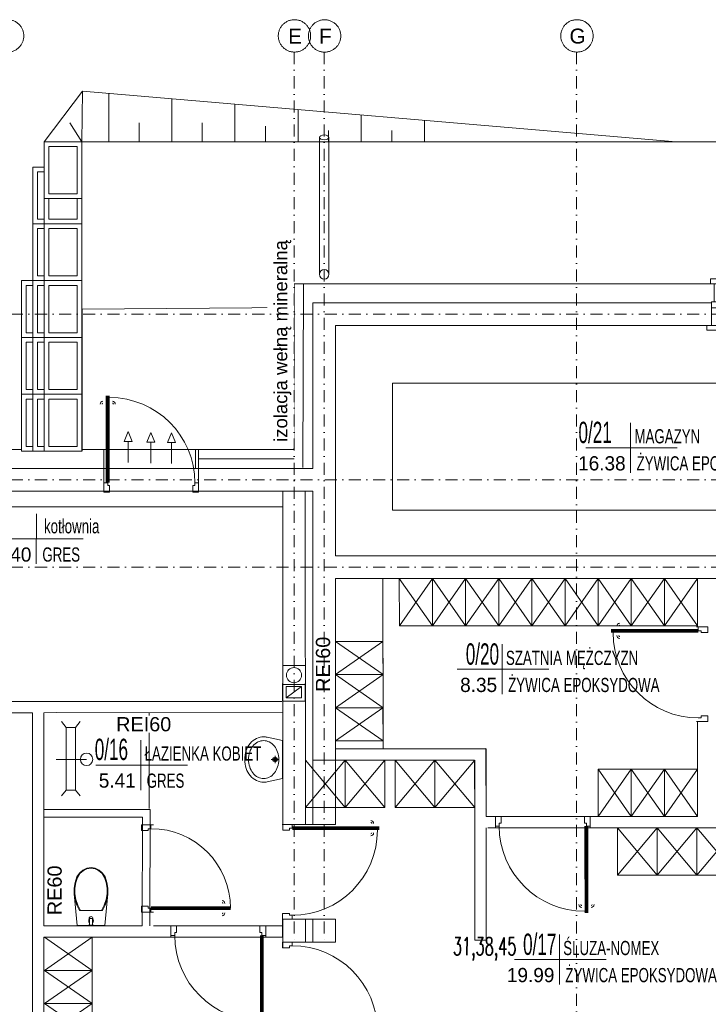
# Model space of a CAD drawing. Header units: centimetres. Extents: x -122 to 72759, y 3298 to 43172.
# Tile 111 of 243: x 36561 to 37288, y 11838 to 12877. Entities that reach past the tile are written whole.
import ezdxf
from ezdxf.enums import TextEntityAlignment as Align
from ezdxf.lldxf.tags import DXFTag

# ---------------------------------------------------------------- set-up
doc = ezdxf.new("R2010")
doc.units = ezdxf.units.CM
doc.header["$MEASUREMENT"] = 0
doc.linetypes.add('DASH2', pattern=[19.05, 12.7, -6.35])
doc.linetypes.add('DASHDOT', pattern=[25.4, 12.7, -6.35, 0, -6.35])
doc.layers.get('0').update_dxf_attribs({"lineweight": 5})
for name, color, linetype, lineweight in [('! ściany konstr', 251, 'Continuous', 9), ('0-LINIA CIENKA', 7, 'Continuous', 5), ('0-LINIA ŚREDNIA', 7, 'Continuous', 5), ('0-OSIE', 7, 'DASHDOT', 5), ('1-sciany projektowane', 7, 'Continuous', 5), ('_ nowe meble', 7, 'Continuous', 5), ('_ ściany konstrukcyjne', 7, 'Continuous', 5), ('A_drzwi', 252, 'Continuous', 5), ('A_izol-termiczna', 7, 'ZIGZAG', 5), ('A_okna', 7, 'Continuous', 5), ('A_okna opis', 7, 'Continuous', 5), ('A_okna otwarcie', 7, 'DASH', 5), ('A_okna symbol', 7, 'Continuous', 5), ('A_parapety', 7, 'Continuous', 5), ('A_przerywane', 7, 'DASH', 5), ('A_sciany', 7, 'Continuous', 5), ('A_sciany dzialowe', 7, 'Continuous', 5), ('cienka sciany', 7, 'Continuous', 5), ('meble', 7, 'Continuous', 5), ('METKI MIESZKAŃ', 7, 'Continuous', 5), ('widok', 7, 'Continuous', 5), ('wymiarowanie', 7, 'Continuous', 5), ('ZZZ_Xref', 7, 'Continuous', 5)]:
    doc.layers.add(name, color=color, linetype=linetype, lineweight=lineweight)
doc.layers.add('0-POWIERZCHNIA POMIESZCZEN', color=7, linetype='DASH2', lineweight=5, plot=False)
doc.styles.add('Arial', font='arial.ttf', dxfattribs={"height": 450})
doc.styles.add('ROMANS', font='romans.shx', dxfattribs={"width": 0.8, "height": 15})
doc.styles.get("Standard").update_dxf_attribs({"font": 'ARIAL.TTF'})
doc.styles.add('tabelka', font='swz721lc.ttf')
tags = doc.linetypes.add('DASH', pattern=[15, 10, -5]).pattern_tags.tags
tags[6:7] = [DXFTag(74, 4), DXFTag(75, 0), DXFTag(340, '0'), DXFTag(46, 0.0), DXFTag(50, 0.0), DXFTag(44, 0.0), DXFTag(45, 0.0)]
tags[4:5] = [DXFTag(74, 4), DXFTag(75, 0), DXFTag(340, '0'), DXFTag(46, 0.0), DXFTag(50, 0.0), DXFTag(44, 0.0), DXFTag(45, 0.0)]
doc.linetypes.add('ZIGZAG', pattern='A,0.0001,-0.2,[131,ltypeshp.shx,S=0.2,R=0,X=-0.2,Y=0],-0.4,[131,ltypeshp.shx,S=0.2,R=180,X=0.2,Y=0],-0.2', length=0.8001)

# ---------------------------------------------------------------- blocks, each defined once
blk = doc.blocks.new('*U1225')
at = {"layer": 'A_okna symbol'}
blk.add_circle((0, 82.3), 13.8, dxfattribs=at)
at = {"layer": 'A_okna opis', "style": 'ROMANS', "width": 0.7}
for tag, p in [('S', (-18.2, 46.9)), ('H', (3.8, 46.9))]:
    blk.add_attdef(tag, text='', height=10, rotation=90, dxfattribs=at).set_placement(p, align=Align.TOP_CENTER)
at = {"layer": 'A_okna symbol', "style": 'Arial'}
blk.add_attdef('SYMBOL', text='', height=10, dxfattribs=at).set_placement((0, 82.3), align=Align.MIDDLE_CENTER)
at = {"layer": 'A_okna symbol'}
blk.add_attdef('HP=', (-11.6, -44.9), '', height=10, rotation=360, dxfattribs=at)
at = {"color": 7, "lineweight": 40, "true_color": 0xffffff}
blk.add_wipeout([(72, 19), (-72, 19), (-72, 0), (-75, 0), (-75, -25), (75, -25), (75, 0), (72, 0)], dxfattribs=at)
at = {"color": 8, "linetype": 'Continuous', "lineweight": 5}
blk.add_line((0, 66.4), (0, -46.3), dxfattribs=at)
for p, q in [((-75, 0), (-65.2, 0)), ((-75, -6.5), (-75, 0)), ((-65.2, 0), (-65.2, -3.5)), ((-67.6, -6.5), (-75, -6.5)), ((-69, -8.3), (-69, -6.5)), ((-69, -8.3), (-61.4, -8.3)), ((-65.2, -3.5), (-67.6, -3.5)), ((-67.6, -3.5), (-67.6, -6.5)), ((-65.2, -1.9), (-61.5, -1.9)), ((-60.4, -3.9), (-62.7, -3.9)), ((-62.7, -8.3), (-62.7, -3.9)), ((-60.4, -6.3), (-62.7, -6.3)), ((-62.7, -8.3), (-62.7, -6.3)), ((-61, -3.9), (-61.5, -1.9)), ((-61, -6.3), (-61.4, -8.3)), ((-60.4, -3.9), (-60.4, -6.3)), ((60.4, -3.9), (-60.4, -3.9)), ((-60.4, -6.3), (60.4, -6.3)), ((60.4, -3.9), (62.7, -3.9)), ((60.4, -3.9), (60.4, -6.3)), ((60.4, -6.3), (62.7, -6.3)), ((61, -3.9), (61.5, -1.9)), ((61, -6.3), (61.4, -8.3)), ((69, -8.3), (61.4, -8.3)), ((65.2, -1.9), (61.5, -1.9)), ((62.7, -8.3), (62.7, -3.9)), ((62.7, -8.3), (62.7, -6.3)), ((75, 0), (65.2, 0)), ((65.2, 0), (65.2, -3.5)), ((65.2, -3.5), (67.6, -3.5)), ((67.6, -3.5), (67.6, -6.5)), ((67.6, -6.5), (75, -6.5)), ((69, -8.3), (69, -6.5)), ((75, -6.5), (75, 0))]:
    blk.add_line(p, q)
at = {"lineweight": 5}
for p, q in [((65.2, 0), (-65.2, 0)), ((-61.5, -1.9), (61.5, -1.9)), ((-61.4, -8.3), (61.4, -8.3))]:
    blk.add_line(p, q, dxfattribs=at)
for points in [[(-72, 0), (-72, 19)], [(72, 0), (72, 19)]]:
    blk.add_lwpolyline(points)
at = {"layer": 'A_izol-termiczna', "linetype": 'Continuous'}
for p, q in [((-71, 0), (-75, 0)), ((71, 0), (75, 0))]:
    blk.add_line(p, q, dxfattribs=at)
at = {"layer": 'A_okna otwarcie', "ltscale": 0.5}
blk.add_line((69, -8.3), (-64.9, -37.9), dxfattribs=at)
blk.add_arc((-20.2, -13.2), 48.8, 180.0708, 203.7505, dxfattribs=at)
at = {"layer": 'A_parapety'}
for points in [[(-76, 19), (-76, 24), (76, 24), (76, 19)], [(-80, -25), (-80, -30), (80, -30), (80, -25)]]:
    blk.add_lwpolyline(points, dxfattribs=at)
at = {"layer": 'A_przerywane'}
for p, q in [((72, 19), (-72, 19)), ((75, -25), (-75, -25))]:
    blk.add_line(p, q, dxfattribs=at)
at = {"layer": 'A_sciany'}
for p, q in [((-75, -25), (-75, 0)), ((75, -25), (75, 0))]:
    blk.add_line(p, q, dxfattribs=at)
blk = doc.blocks.new('G$CA1DC9C89')
at = {"layer": '! ściany konstr', "lineweight": 5}
for points in [[(2029.6, 1816.6), (2025.4, 1816.6), (2029.6, 1827), (2033.8, 1816.6), (2029.6, 1816.6), (2029.6, 1794.5)], [(2053.6, 1815.7), (2049.4, 1815.7), (2053.6, 1826.1), (2057.8, 1815.7), (2053.6, 1815.7), (2053.6, 1793.6)], [(2075.3, 1815.4), (2071.1, 1815.4), (2075.3, 1825.8), (2079.4, 1815.4), (2075.3, 1815.4), (2075.3, 1793.3)]]:
    blk.add_lwpolyline(points, dxfattribs=at)
for p, q in [((1770, 1747.5), (2192.8, 1747.5)), ((2192.8, 1559.8), (2216.7, 1559.8))]:
    blk.add_line(p, q)
at = {"lineweight": 5}
for p, q in [((1964.1, 1514.6), (1959.1, 1520.8)), ((1973.8, 1514.6), (1978.8, 1520.8)), ((1964.1, 1448.4), (1959.1, 1442.3)), ((1973.8, 1448.4), (1978.8, 1442.3))]:
    blk.add_line(p, q, dxfattribs=at)
blk.add_lwpolyline([(1964.1, 1448.4), (1964.1, 1514.6), (1973.8, 1514.6), (1973.8, 1448.4)], close=True, dxfattribs=at)
blk.add_circle((2204.7, 1569.8), 8)
at = {"layer": '0-LINIA CIENKA', "lineweight": 5}
for points in [[(2922.1, 1743.9), (2308.6, 1743.9), (2308.6, 1878), (2922.9, 1878.1)], [(2298.7, 1492.1), (2298.6, 1671.9)], [(2350.9, 1621.8), (2316, 1621.8), (2315.9, 1671.8), (2350.9, 1621.8), (2350.9, 1671.8), (2316, 1621.8)], [(2385.9, 1621.8), (2350.9, 1621.8), (2350.9, 1671.8), (2385.9, 1621.8), (2385.9, 1671.8), (2350.9, 1621.8)], [(2420.9, 1621.8), (2385.9, 1621.8), (2385.9, 1671.8), (2420.9, 1621.8), (2420.9, 1671.8), (2385.9, 1621.8)], [(2455.9, 1621.8), (2420.9, 1621.8), (2420.9, 1671.8), (2455.9, 1621.8), (2455.9, 1671.8), (2420.9, 1621.8)], [(2490.9, 1621.8), (2455.9, 1621.8), (2455.9, 1671.8), (2490.9, 1621.8), (2490.9, 1671.8), (2455.9, 1621.8)], [(2525.9, 1621.9), (2490.9, 1621.9), (2490.9, 1671.9), (2525.9, 1621.9), (2525.9, 1671.9), (2490.9, 1621.9)], [(2560.9, 1621.9), (2525.9, 1621.9), (2525.9, 1671.9), (2560.9, 1621.9), (2560.8, 1671.9), (2525.9, 1621.9)], [(2595.8, 1621.9), (2560.9, 1621.9), (2560.8, 1671.9), (2595.8, 1621.9), (2595.8, 1671.9), (2560.9, 1621.9)], [(2630.8, 1621.9), (2595.8, 1621.9), (2595.8, 1671.9), (2630.8, 1621.9), (2630.8, 1671.9), (2595.8, 1621.9)], [(2051.7, 1428.9), (2051.7, 1530), (1953.4, 1530.3)], [(2298.6, 1535.4), (2298.7, 1500.5), (2248.7, 1500.4), (2298.6, 1535.4), (2248.6, 1535.4), (2298.7, 1500.5)], [(1985.7, 1480.9), (1953.4, 1480.9)], [(2258.7, 1430.1), (2216.7, 1430.1), (2216.7, 1480.1), (2258.7, 1430.1), (2258.7, 1480.1), (2216.7, 1430.1)], [(2300.7, 1430.1), (2258.7, 1430.1), (2258.7, 1480.1), (2300.7, 1430.1), (2300.7, 1480.1), (2258.7, 1430.1)], [(2353.5, 1430.1), (2311.5, 1430.1), (2311.5, 1480.1), (2353.5, 1430.1), (2353.5, 1480.1), (2311.5, 1430.1)], [(2395.5, 1430.1), (2353.5, 1430.1), (2353.5, 1480.1), (2395.5, 1430.1), (2395.5, 1480.1), (2353.5, 1430.1)], [(2525.9, 1470.5), (2560.9, 1470.5), (2560.9, 1420.5), (2525.9, 1470.5), (2525.9, 1420.5), (2560.9, 1470.5)], [(2560.9, 1470.5), (2595.8, 1470.5), (2595.9, 1420.5), (2560.9, 1470.5), (2560.9, 1420.5), (2595.8, 1470.5)], [(2595.8, 1470.5), (2630.8, 1470.5), (2630.9, 1420.5), (2595.8, 1470.5), (2595.9, 1420.5), (2630.8, 1470.5)], [(2588.2, 1358.5), (2546.2, 1358.5), (2546.2, 1408.5), (2588.2, 1358.5), (2588.2, 1408.5), (2546.2, 1358.5)], [(2630.2, 1358.5), (2588.2, 1358.5), (2588.2, 1408.5), (2630.2, 1358.5), (2630.2, 1408.5), (2588.2, 1358.5)], [(2630.2, 1358.5), (2588.2, 1358.5), (2588.2, 1408.5), (2630.2, 1358.5), (2630.2, 1408.5), (2588.2, 1358.5)], [(2672.2, 1358.5), (2630.2, 1358.5), (2630.2, 1408.5), (2672.2, 1358.5), (2672.2, 1408.5), (2630.2, 1358.5)], [(1991.4, 1258), (1991.4, 1293), (1941.4, 1293), (1991.4, 1258), (1941.4, 1258), (1991.4, 1293)], [(1991.4, 1223), (1991.4, 1258), (1941.4, 1258), (1991.4, 1223), (1941.4, 1223), (1991.4, 1258)], [(1991.4, 1188.1), (1991.4, 1223), (1941.4, 1223), (1991.4, 1188.1), (1941.4, 1188.1), (1991.4, 1223)]]:
    blk.add_lwpolyline(points, dxfattribs=at)
blk.add_circle((1985.7, 1480.9), 6.54, dxfattribs=at)
at = {"layer": '0-LINIA ŚREDNIA', "lineweight": 5}
for points in [[(4125.1, 1983.1), (2204.6, 1983.1), (2204.6, 1808), (12.1, 1808.1), (12.1, 1744.1), (37.1, 1744.1), (37.1, 828.7), (12.1, 828.7), (12.1, 764.6), (305.9, 764.7), (305.9, 644.3)], [(4105.1, 1963.1), (2224.6, 1963.1), (2224.6, 1788), (57.1, 1788.1), (32.1, 1788.1), (32.1, 1764.1), (57.1, 1764.1), (57.1, 808.7), (32.1, 808.7), (32.1, 784.6), (162.2, 784.7)]]:
    blk.add_lwpolyline(points, dxfattribs=at)
blk.add_circle((2236.6, 1993.1), 5, dxfattribs=at)
at = {"layer": '0-OSIE', "lineweight": 5}
for points in [[(2503.1, 2227.7), (2503.1, -10.4)], [(-236.3, 1776.1), (4272.1, 1776.1)], [(-236.3, 1683.9), (4272.1, 1683.9)]]:
    blk.add_lwpolyline(points, dxfattribs=at)
at = {"layer": '0-OSIE', "lineweight": 5, "ltscale": 40}
for centre in [(1902.3, 2244.9), (2205.2, 2244.9), (2237, 2244.8), (2503.5, 2244.9)]:
    blk.add_circle(centre, 17.1, dxfattribs=at)
at = {"layer": '0-POWIERZCHNIA POMIESZCZEN', "lineweight": 5, "ltscale": 0.5}
blk.add_lwpolyline([(2004, 1808), (2204.6, 1808), (2204.6, 1983.1), (3060.1, 1983.1)], dxfattribs=at)
at = {"layer": '1-sciany projektowane', "lineweight": 5}
for points in [[(2043.7, 1411.7), (2056.4, 1411.7)], [(2043.7, 1319.7), (2056.4, 1319.7)]]:
    blk.add_lwpolyline(points, dxfattribs=at)
at = {"layer": '_ nowe meble', "lineweight": 5}
for p, q in [((2192.7, 1500.7), (2176.3, 1504.3)), ((2192.7, 1460.7), (2192.7, 1500.7)), ((2180.7, 1480.7), (2187.9, 1480.7)), ((2184.7, 1484.7), (2184.7, 1476.7)), ((2176.3, 1457.1), (2192.7, 1460.7)), ((1972.6, 1338.9), (1975.9, 1305.3)), ((2008.1, 1338.9), (2004.8, 1305.3)), ((1978.2, 1321.4), (2002.5, 1321.4)), ((1992.4, 1312.8), (1988.3, 1312.8)), ((1988.9, 1305.8), (1988.9, 1312.8)), ((1991.8, 1305.8), (1991.8, 1312.8)), ((2004.8, 1305.3), (1975.9, 1305.3)), ((1992.9, 1305.8), (1987.8, 1305.8)), ((1987.8, 1305.8), (1987.8, 1305.3)), ((1992.9, 1305.3), (1992.9, 1305.8))]:
    blk.add_line(p, q, dxfattribs=at)
at = {"layer": '_ nowe meble', "lineweight": 5, "ltscale": 0.5}
for points in [[(1940.8, 2133.1), (1981.4, 2186.4)], [(1940.9, 2133.1), (1981.4, 2186.4), (2608.1, 2133.1)], [(1980.8, 2133.1), (1981.4, 2186.4)], [(2009, 2133.1), (2009, 2184)], [(2075.7, 2133.1), (2075.7, 2178.4)], [(2142.4, 2133.1), (2142.4, 2172.7)], [(2209.1, 2133.1), (2209.1, 2167)], [(1980.8, 2133), (1967.9, 2153.2)], [(2041.2, 2133.1), (2041.2, 2153.2)], [(2107.9, 2133.1), (2107.9, 2153.2)], [(2275.8, 2133.1), (2275.8, 2161.4)], [(2342.5, 2133.1), (2342.5, 2155.7)], [(2174.6, 2133.1), (2174.6, 2149.6)], [(2241.3, 2133.1), (2241.3, 2145.1)], [(2308, 2133.1), (2308, 2145.1)], [(1980.9, 1806.4), (1980.9, 1956.4), (2204.8, 1958)]]:
    blk.add_lwpolyline(points, dxfattribs=at)
at = {"layer": '_ nowe meble', "lineweight": 5}
for points in [[(1990.4, 1366.7), (1985.8, 1366), (1981.6, 1364), (1978.1, 1360.8), (1975.5, 1356.7)], [(1990.4, 1366.7), (1985.8, 1366), (1981.6, 1364), (1978.1, 1360.8), (1975.5, 1356.7)], [(1990.4, 1365.9), (1986, 1365.2), (1982, 1363.3), (1978.7, 1360.3), (1976.2, 1356.3)], [(2005.2, 1356.7), (2002.6, 1360.8), (1999.1, 1364), (1994.9, 1366), (1990.4, 1366.7)], [(2004.5, 1356.3), (2002, 1360.3), (1998.7, 1363.3), (1994.7, 1365.2), (1990.4, 1365.9)], [(1975.5, 1356.7), (1973.5, 1351), (1972.5, 1345), (1972.6, 1338.9)], [(1976.2, 1356.3), (1974.3, 1350.8), (1973.3, 1345), (1973.4, 1339)], [(2007.3, 1339), (2007.4, 1345), (2006.4, 1350.8), (2004.5, 1356.3)], [(2008.1, 1338.9), (2008.2, 1345), (2007.2, 1351), (2005.2, 1356.7)], [(1972.6, 1338.9), (1973.6, 1332.8), (1975.5, 1326.9), (1978.2, 1321.4)], [(1973.4, 1339), (1974.5, 1332.8), (1976.4, 1326.9), (1979.2, 1321.4)], [(2001.5, 1321.4), (2004.3, 1326.9), (2006.3, 1332.8), (2007.3, 1339)], [(2002.5, 1321.4), (2005.2, 1326.9), (2007.1, 1332.8), (2008.1, 1338.9)]]:
    blk.add_lwpolyline(points, dxfattribs=at)
for centre, radius, start, end in [((2177.1, 1482.2), 24.2, 140.1948, 160.9568), ((2174.4, 1484.4), 20.7, 116.4303, 140.1948), ((2174.4, 1484.4), 16.8, 117.374, 141.3405), ((2172.7, 1487.9), 16.8, 90.0004, 116.4303), ((2172.7, 1487.8), 12.9, 90.0004, 117.374), ((2172.7, 1487.9), 16.8, 77.5896, 90.0004), ((2172.7, 1487.8), 12.9, 62.6267, 90.0004), ((2170.9, 1484.4), 16.8, 38.6602, 62.6267), ((2181.4, 1480.7), 28.7, 160.9568, 180.0004), ((2181.6, 1480.7), 24.9, 161.6667, 180.0004), ((2177.2, 1482.2), 20.3, 141.3405, 161.6667), ((2168.1, 1482.2), 20.3, 18.334, 38.6602), ((2163.7, 1480.7), 24.9, 0.0004, 18.334), ((2181.4, 1480.7), 28.7, 180.0004, 199.0439), ((2181.6, 1480.7), 24.9, 180.0004, 198.334), ((2184.7, 1480.7), 2.39, 0.0004, 180.0004), ((2184.7, 1480.7), 2.39, 180.0004, 0.0004), ((2184.7, 1480.7), 1.44, 0.0004, 180.0004), ((2184.7, 1480.7), 1.44, 180.0004, 0.0004), ((2163.7, 1480.7), 24.9, 341.6667, 0.0004), ((2177.1, 1479.2), 24.2, 199.0439, 219.8059), ((2177.2, 1479.3), 20.3, 198.334, 218.6602), ((2174.4, 1477), 16.8, 218.6602, 242.6267), ((2170.9, 1477), 16.8, 297.374, 321.3405), ((2168.1, 1479.3), 20.3, 321.3405, 341.6667), ((2174.4, 1477), 20.7, 219.8059, 243.5704), ((2172.7, 1473.5), 16.8, 243.5704, 270.0004), ((2172.7, 1473.6), 12.9, 242.6267, 270.0004), ((2172.7, 1473.6), 12.9, 270.0004, 297.374), ((2172.7, 1473.5), 16.8, 270.0004, 282.4111), ((1990.4, 1310.4), 2.52, 126.86, 233.14), ((1990.4, 1312.8), 2.02, 360, 180), ((1990.4, 1310.4), 2.52, 306.86, 53.14)]:
    blk.add_arc(centre, radius, start, end, dxfattribs=at)
at = {"layer": '_ nowe meble', "lineweight": 5, "ltscale": 0.5}
blk.add_ellipse((2236.6, 2137.7), major_axis=(5, 0), ratio=0.508603, dxfattribs=at)
at = {"layer": '_ ściany konstrukcyjne', "lineweight": 5}
for points in [[(4105.1, 1963.1), (2224.6, 1963.1), (2224.6, 1788), (32.1, 1788.1), (32.1, 1764.1), (57.1, 1764.1), (57.1, 808.7), (32.1, 808.7), (32.1, 784.6), (162.2, 784.7)], [(2922.2, 1939.1), (2248.6, 1939.1), (2248.6, 1754), (2248.4, 1754)], [(2004, 1763), (2004, 1808)], [(2104, 1763), (2104, 1808)], [(2224.6, 1764), (81.1, 1764.1), (81.1, 808.6), (349.9, 808.7), (349.9, 644.3)], [(2192.8, 1764), (2192.8, 1412.2)], [(2216.6, 1764), (2216.7, 1412.2)], [(2224.6, 1764), (2224.7, 1480.1)], [(2248.6, 1754), (2248.6, 1695.8)], [(2922.1, 1695.9), (2248.6, 1695.8)], [(2395.5, 1418.5), (2395.5, 1418.5), (2395.4, 1480.1), (2224.7, 1480.1), (2224.7, 1681.9)], [(2224.7, 1480.1), (2248.7, 1480.1), (2248.6, 1671.8), (2922.1, 1672)], [(2630.8, 1420.6), (2407.5, 1420.5), (2407.4, 1492.1), (2248.7, 1492.1), (2248.6, 1671.9)], [(2630.8, 1671.9), (2630.8, 1620.7)], [(2641.6, 1620.7), (2629.6, 1620.7)], [(1770, 1542.1), (2192, 1542.1)], [(1770, 1530.1), (1928.4, 1530.1)], [(1928.5, 1094), (1879.9, 1094), (1879.9, 1106), (1928.4, 1106.1), (1928.4, 1530.1)], [(2044.4, 1305), (1940.4, 1305), (1940.4, 1305), (1940.4, 1530.2)], [(2641.6, 1520.7), (2629.6, 1520.7)], [(2630.8, 1520.7), (2630.8, 1420.6)], [(2407.4, 1453.3), (2407.4, 1492.2), (2248.7, 1492.1)], [(2407.5, 1492.1), (2407.5, 1420.5)], [(2395.5, 1418.5), (2395.4, 1480.2), (2248.7, 1480.1)], [(1940.4, 1427.9), (2052.8, 1427.9), (2052.4, 1305)], [(1940.4, 1419.9), (2044.7, 1419.9), (2044.4, 1305)], [(2407.5, 1408.5), (2407.5, 1289.8), (2395.5, 1289.8), (2395.5, 1418.5)], [(2417.4, 1420.5), (2417.4, 1408.5)], [(2517.4, 1420.5), (2517.4, 1408.5)], [(2192.2, 1412.2), (2248.7, 1412.2)], [(2407.5, 1408.5), (2407.5, 1408.5)], [(2630.8, 1408.5), (2409.5, 1408.5)], [(2630.8, 1408.5), (2630.8, 1408.5), (2921.9, 1408.5)], [(2192.7, 1318.2), (2192.7, 1293), (1940.4, 1293)], [(2192.7, 1318.2), (2192.7, 1305), (2056.4, 1305)], [(2192.8, 1312.2), (2192.8, 1282)], [(2192.8, 1312.2), (2248.7, 1312.2)], [(2216.7, 1312.2), (2216.7, 1288)], [(2074.8, 1305), (2074.8, 1293)], [(2174.8, 1305), (2174.8, 1293)], [(2192.8, 1106.1), (1940.4, 1106), (1940.4, 1293)], [(2192.8, 1288), (2248.7, 1288)]]:
    blk.add_lwpolyline(points, dxfattribs=at)
at = {"layer": 'A_drzwi', "lineweight": 5, "const_width": 4}
for points in [[(2008, 1773), (2008, 1865)], [(2631.6, 1616.7), (2539.6, 1616.7)], [(2202.8, 1408.2), (2294.8, 1408.2)], [(2513.4, 1410.5), (2513.5, 1318.5)], [(2053.7, 1323.7), (2137.7, 1323.7)], [(2170.8, 1295), (2170.8, 1203)]]:
    blk.add_lwpolyline(points, dxfattribs=at)
at = {"layer": 'A_drzwi', "lineweight": 5}
for points in [[(2010, 1770), (2008, 1770), (2008, 1773), (2004, 1773), (2004, 1773), (2004, 1773), (2004, 1763), (2004, 1763), (2004, 1763), (2010, 1763)], [(2098, 1770), (2100, 1770), (2100, 1773), (2104, 1773), (2104, 1773), (2104, 1773), (2104, 1763), (2104, 1763), (2104, 1763), (2098, 1763)], [(2634.6, 1614.7), (2634.6, 1616.7), (2631.6, 1616.7), (2631.6, 1620.7), (2631.6, 1620.7), (2631.6, 1620.7), (2641.6, 1620.7), (2641.6, 1620.7), (2641.6, 1620.7), (2641.6, 1614.7)], [(2423.4, 1413.5), (2421.4, 1413.5), (2421.4, 1410.5), (2417.4, 1410.5), (2417.4, 1410.5), (2417.4, 1410.5), (2417.4, 1420.5), (2417.4, 1420.5), (2417.4, 1420.5), (2423.4, 1420.5)], [(2511.4, 1413.5), (2513.4, 1413.5), (2513.4, 1410.5), (2517.4, 1410.5), (2517.4, 1410.5), (2517.4, 1410.5), (2517.4, 1420.5), (2517.4, 1420.5), (2517.4, 1420.5), (2511.4, 1420.5)], [(2050.7, 1405.7), (2050.7, 1407.7), (2053.7, 1407.7), (2053.7, 1411.7), (2053.7, 1411.7), (2053.7, 1411.7), (2043.7, 1411.7), (2043.7, 1411.7), (2043.7, 1411.7), (2043.7, 1405.7)], [(2199.8, 1406.2), (2199.8, 1408.2), (2202.8, 1408.2), (2202.8, 1412.2), (2202.8, 1412.2), (2202.8, 1412.2), (2192.8, 1412.2), (2192.8, 1412.2), (2192.8, 1412.2), (2192.8, 1406.2)], [(2050.7, 1325.7), (2050.7, 1323.7), (2053.7, 1323.7), (2053.7, 1319.7), (2053.7, 1319.7), (2053.7, 1319.7), (2043.7, 1319.7), (2043.7, 1319.7), (2043.7, 1319.7), (2043.7, 1325.7)], [(2199.8, 1318.2), (2199.8, 1316.2), (2202.8, 1316.2), (2202.8, 1312.2), (2202.8, 1312.2), (2202.8, 1312.2), (2192.8, 1312.2), (2192.8, 1312.2), (2192.6, 1312.2), (2192.6, 1318.2)], [(2080.8, 1298), (2078.8, 1298), (2078.8, 1295), (2074.8, 1295), (2074.8, 1295), (2074.8, 1295), (2074.8, 1305), (2074.8, 1305), (2074.8, 1305), (2080.8, 1305)], [(2168.8, 1298), (2170.8, 1298), (2170.8, 1295), (2174.8, 1295), (2174.8, 1295), (2174.8, 1295), (2174.8, 1305), (2174.8, 1305), (2174.8, 1305), (2168.8, 1305)], [(2199.8, 1282), (2199.8, 1284), (2202.8, 1284), (2202.8, 1288), (2202.8, 1288), (2202.8, 1288), (2192.8, 1288), (2192.8, 1288), (2192.6, 1288), (2192.6, 1282)]]:
    blk.add_lwpolyline(points, close=True, dxfattribs=at)
blk.add_lwpolyline([(2631.6, 1520.7), (2641.6, 1520.7), (2641.6, 1520.7), (2641.6, 1520.7), (2641.6, 1526.7), (2634.6, 1526.7), (2634.6, 1524.7), (2631.6, 1524.7)], dxfattribs=at)
at = {"layer": 'A_drzwi', "lineweight": 5, "ltscale": 0.2}
for centre, radius, start, end in [((2010, 1773), 90, 0, 90), ((2631.6, 1614.7), 90, 180, 270), ((2053.7, 1323.7), 84, 0, 90), ((2202.8, 1406.2), 90, 270, 0), ((2511.4, 1410.5), 90, 180.0212, 270.0212), ((2168.8, 1295), 90, 180, 270), ((2202.8, 1194), 90, 0, 90)]:
    blk.add_arc(centre, radius, start, end, dxfattribs=at)
at = {"layer": 'A_drzwi', "lineweight": 5}
for centre, radius, start, end in [((2003, 1856), 3, 89.9899, 179.9899), ((2003, 1856), 1, 89.9899, 179.9899), ((2013, 1856), 3, 359.9899, 89.9899), ((2013, 1856), 1, 359.9899, 89.9899), ((2548.6, 1621.7), 3, 90.0101, 180.0101), ((2548.6, 1621.7), 1, 90.0101, 180.0101), ((2548.6, 1611.7), 3, 180.0101, 270.0101), ((2548.6, 1611.7), 1, 180.0101, 270.0101), ((2285.8, 1413.2), 3, 359.9899, 89.9899), ((2285.8, 1413.2), 1, 359.9899, 89.9899), ((2285.8, 1403.2), 3, 269.9899, 359.9899), ((2285.8, 1403.2), 1, 269.9899, 359.9899), ((2128.7, 1328.7), 3, 0.0101, 90.0101), ((2128.7, 1328.7), 1, 0.0101, 90.0101), ((2508.5, 1327.5), 3, 180.0111, 270.0111), ((2508.5, 1327.5), 1, 180.0111, 270.0111), ((2518.5, 1327.5), 3, 270.0111, 0.0111), ((2518.5, 1327.5), 1, 270.0111, 0.0111), ((2128.7, 1318.7), 3, 270.0101, 0.0101), ((2128.7, 1318.7), 1, 270.0101, 0.0101)]:
    blk.add_arc(centre, radius, start, end, dxfattribs=at)
at = {"layer": 'A_sciany dzialowe', "lineweight": 5}
for p, q in [((2004, 1764), (2004, 1772)), ((2104, 1764), (2104, 1772)), ((2640.6, 1620.7), (2632.6, 1620.7)), ((2640.6, 1520.7), (2632.6, 1520.7)), ((2417.4, 1419.5), (2417.4, 1411.5)), ((2517.4, 1419.5), (2517.4, 1411.5)), ((2044.7, 1411.7), (2052.7, 1411.7)), ((2193.8, 1412.2), (2201.8, 1412.2)), ((2044.7, 1319.7), (2052.7, 1319.7)), ((2193.8, 1312.2), (2201.8, 1312.2)), ((2074.8, 1304), (2074.8, 1296)), ((2174.8, 1304), (2174.8, 1296)), ((2193.8, 1288), (2201.8, 1288))]:
    blk.add_line(p, q, dxfattribs=at)
at = {"layer": 'cienka sciany', "lineweight": 5, "ltscale": 20}
for points in [[(2214.2, 1789.2), (2214.6, 1983.1)], [(2204.8, 1798.1), (2104, 1798.3)]]:
    blk.add_lwpolyline(points, dxfattribs=at)
at = {"layer": 'meble', "lineweight": 5, "ltscale": 0.3}
for points in [[(2231.6, 1993.1), (2231.6, 2137.7)], [(2241.6, 1993.1), (2241.6, 2137.7)]]:
    blk.add_lwpolyline(points, dxfattribs=at)
at = {"layer": 'meble', "lineweight": 5}
for points in [[(2224.7, 1412.2), (2224.7, 1480.1)], [(2248.7, 1412.2), (2248.7, 1480.1)], [(2224.7, 1288), (2224.7, 1312.2)], [(2248.7, 1288), (2248.7, 1312.2)]]:
    blk.add_lwpolyline(points, dxfattribs=at)
at = {"layer": 'METKI MIESZKAŃ', "lineweight": 5}
for p, q in [((2560.2, 1836.4), (2560.1, 1783.6)), ((1932.7, 1740), (1932.6, 1687.2)), ((2424.4, 1602.4), (2424.4, 1549.6)), ((2042.8, 1501.3), (2042.8, 1448.5)), ((2484.9, 1295.9), (2484.9, 1243.1))]:
    blk.add_line(p, q, dxfattribs=at)
for points in [[(2512.8, 1810), (2609.4, 1810)], [(1885.3, 1713.7), (1981.9, 1713.6)], [(2377.1, 1576), (2473.7, 1576)], [(1995.5, 1474.9), (2092.1, 1474.9)], [(2437.6, 1269.6), (2534.2, 1269.5)]]:
    blk.add_lwpolyline(points, dxfattribs=at)
at = {"layer": 'widok', "lineweight": 5}
for points in [[(2192.8, 1580.1), (2216.8, 1580.1), (2216.6, 1542.2), (2192.6, 1542.2)], [(2196.6, 1545.7), (2212.6, 1545.7), (2212.6, 1557.7), (2196.6, 1557.7)]]:
    blk.add_lwpolyline(points, close=True, dxfattribs=at)
blk.add_lwpolyline([(2196.6, 1545.7), (2212.6, 1557.7)], dxfattribs=at)
at = {"layer": 'wymiarowanie', "lineweight": 5, "ltscale": 0.5}
blk.add_lwpolyline([(2922.1, 1695.9), (2248.7, 1695.8), (2248.6, 1939), (2922.9, 1939.1)], dxfattribs=at)
at = {"layer": '0-OSIE', "lineweight": 5, "ltscale": 40, "char_height": 15.75, "attachment_point": 7, "rotation": 0}
for s, insert in [('\\pxqc;E', (2186.7, 2236.6)), ('\\pxqc;F', (2218.6, 2236.6)), ('\\pxqc;G', (2485, 2236.6))]:
    blk.add_mtext_dynamic_manual_height_columns(s, width=38.333, gutter_width=12.5, heights=[17.6], dxfattribs=dict(at, insert=insert))
at = {"layer": 'METKI MIESZKAŃ', "lineweight": 5, "ltscale": 0.5, "style": 'tabelka'}
for s, height, width, p in [('0/21', 22.5, 0.6, (2505.1, 1814.9)), ('MAGAZYN ', 15, 0.7, (2564.2, 1814.6)), ('ŻYWICA EPOKSYDOWA', 15, 0.7, (2566.5, 1786)), ('kotłownia', 15, 0.7, (1940.7, 1719.6)), ('GRES', 15, 0.7, (1939, 1689.7)), ('0/20', 22.5, 0.6, (2386.1, 1580.9)), ('SZATNIA MĘŻCZYZN', 15, 0.7, (2428.5, 1580.6)), ('ŻYWICA EPOKSYDOWA', 15, 0.7, (2430.8, 1552)), ('ŁAZIENKA KOBIET', 15, 0.7, (2046.9, 1479.6)), ('GRES', 15, 0.7, (2049.1, 1450.9)), ('0/17', 22.5, 0.6, (2446.6, 1274.4)), ('ŚLUZA-NOMEX ', 15, 0.7, (2489, 1274.2)), ('ŻYWICA EPOKSYDOWA', 15, 0.7, (2491.3, 1245.6))]:
    blk.add_text(s, height=height, rotation=359.9707, dxfattribs=dict(at, width=width)).set_placement(p)
for s, p in [('16.38', (2554.9, 1786)), ('9.40', (1927.4, 1689.7)), ('8.35', (2419.2, 1552)), ('5.41', (2037.6, 1451)), ('19.99', (2479.7, 1245.6))]:
    blk.add_text(s, height=15, rotation=359.9707, dxfattribs=at).set_placement(p, align=Align.RIGHT)
at = {"layer": 'METKI MIESZKAŃ', "lineweight": 5, "ltscale": 0.5, "style": 'ROMANS', "width": 0.6}
blk.add_text('31,38,45', height=18.63, rotation=359.9707, dxfattribs=at).set_placement((2439.6, 1274.2), align=Align.RIGHT)
at = {"lineweight": 5, "ltscale": 0.5}
blk.add_wipeout([(1968.8, 2106.4), (1968.8, 2046.4), (1928.8, 2046.4), (1928.8, 2106.4)], dxfattribs=at).dxf.layer = '_ nowe meble'
at = {"layer": '_ nowe meble', "lineweight": 5, "ltscale": 0.5}
for points in [[(1968.8, 2106.4), (1928.8, 2106.4), (1928.8, 2046.4), (1968.8, 2046.4)], [(1963.8, 2101.4), (1933.8, 2101.4), (1933.8, 2051.4), (1963.8, 2051.4)]]:
    blk.add_lwpolyline(points, close=True, dxfattribs=at)
at = {"layer": 'A_okna', "lineweight": 5}
ref = blk.add_blockref('*U1225', (2720.5, 1964.2), dxfattribs=dict(at, rotation=2.785588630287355e-08))
ref.add_attrib('SYMBOL', 'O2', dxfattribs={"layer": 'A_okna symbol', "height": 10, "rotation": 180, "style": 'Arial'}).set_placement((2720.5, 2046.4), align=Align.MIDDLE_CENTER)
ref.add_attrib('S', '150', dxfattribs={"layer": 'A_okna opis', "height": 10, "rotation": 90, "style": 'ROMANS', "width": 0.7}).set_placement((2702.3, 2011), align=Align.TOP_CENTER)
ref.add_attrib('H', '80', dxfattribs={"layer": 'A_okna opis', "height": 10, "rotation": 90, "style": 'ROMANS', "width": 0.7}).set_placement((2724.3, 2011), align=Align.TOP_CENTER)
at = {"layer": '_ nowe meble', "lineweight": 5, "char_height": 15, "attachment_point": 5, "bg_fill": 3, "box_fill_scale": 1.1, "bg_fill_color": 256, "bg_fill_true_color": 13158600, "bg_fill_transparency": 0}
for s, insert, rotation in [('\\A1;REI60', (2235.4, 1581.3), 89.9991), ('\\A1;REI60', (2046, 1517.9), 359.9991), ('\\A1;RE60', (1952, 1342.6), 89.9991)]:
    blk.add_mtext(s, dxfattribs=dict(at, insert=insert, rotation=rotation))
at = {"lineweight": 5, "ltscale": 0.5}
blk.add_wipeout([(1956.8, 1866.4), (1956.8, 1806.4), (1916.8, 1806.4), (1916.8, 1866.4)], dxfattribs=at).dxf.layer = '_ nowe meble'
at = {"lineweight": 5}
blk.add_line((1940.4, 1530.2), (2192.8, 1530.3), dxfattribs=at)
at = {"layer": '0-LINIA CIENKA', "lineweight": 5}
for points in [[(2298.6, 1605.4), (2298.7, 1570.4), (2248.7, 1570.4), (2298.6, 1605.4), (2248.6, 1605.4), (2298.7, 1570.4)], [(2298.7, 1570.4), (2298.7, 1535.4), (2248.7, 1535.4), (2298.7, 1570.4), (2248.7, 1570.4), (2298.7, 1535.4)]]:
    blk.add_lwpolyline(points, dxfattribs=at)
at = {"layer": '0-OSIE', "lineweight": 5}
blk.add_lwpolyline([(2236.6, 2227.7), (2236.6, 1288)], dxfattribs=at)
at = {"layer": '_ nowe meble', "lineweight": 5, "ltscale": 0.5}
blk.add_lwpolyline([(3654.4, 2133.1), (1980.8, 2133.1), (1980.8, 1808), (2004, 1808), (2007, 1808), (2007, 1788), (2100.8, 1787.9), (2100.8, 1808), (2204.6, 1808), (2204.8, 1983.1), (2984.1, 1983.1), (2984.1, 1963.1), (3077.3, 1963.1), (3077.3, 1983.1), (4125.1, 1983.1)], dxfattribs=at)
for points in [[(1956.8, 1866.4), (1916.8, 1866.4), (1916.8, 1806.4), (1956.8, 1806.4)], [(1951.8, 1861.4), (1921.8, 1861.4), (1921.8, 1811.4), (1951.8, 1811.4)]]:
    blk.add_lwpolyline(points, close=True, dxfattribs=at)
at = {"layer": 'METKI MIESZKAŃ', "lineweight": 5, "ltscale": 0.5, "style": 'tabelka', "width": 0.6}
blk.add_text('0/16', height=22.5, rotation=359.9707, dxfattribs=at).set_placement((1994.3, 1480.2))
at = {"layer": 'wymiarowanie', "lineweight": 5, "insert": (2192.7, 1922.7), "char_height": 14, "attachment_point": 5, "rotation": 90.0097, "bg_fill": 2}
blk.add_mtext('\\A1;izolacja wełną mineralną', dxfattribs=at)
at = {"lineweight": 5, "ltscale": 0.5}
blk.add_wipeout([(1956.8, 1926.4), (1956.8, 1866.4), (1916.8, 1866.4), (1916.8, 1926.4)], dxfattribs=at).dxf.layer = '_ nowe meble'
at = {"layer": '0-OSIE', "lineweight": 5}
blk.add_lwpolyline([(2204.8, 2227.7), (2204.8, 1288)], dxfattribs=at)
at = {"layer": '_ nowe meble', "lineweight": 5, "ltscale": 0.5}
for points in [[(1956.8, 1926.4), (1916.8, 1926.4), (1916.8, 1866.4), (1956.8, 1866.4)], [(1951.8, 1921.4), (1921.8, 1921.4), (1921.8, 1871.4), (1951.8, 1871.4)]]:
    blk.add_lwpolyline(points, close=True, dxfattribs=at)
at = {"lineweight": 5, "ltscale": 0.5}
for points in [[(1956.8, 1986.4), (1956.8, 1926.4), (1916.8, 1926.4), (1916.8, 1986.4)], [(1968.8, 1866.4), (1968.8, 1806.4), (1928.8, 1806.4), (1928.8, 1866.4)]]:
    blk.add_wipeout(points, dxfattribs=at).dxf.layer = '_ nowe meble'
at = {"layer": '_ nowe meble', "lineweight": 5, "ltscale": 0.5}
for points in [[(1956.8, 1986.4), (1916.8, 1986.4), (1916.8, 1926.4), (1956.8, 1926.4)], [(1951.8, 1981.4), (1921.8, 1981.4), (1921.8, 1931.4), (1951.8, 1931.4)], [(1968.8, 1866.4), (1928.8, 1866.4), (1928.8, 1806.4), (1968.8, 1806.4)], [(1963.8, 1861.4), (1933.8, 1861.4), (1933.8, 1811.4), (1963.8, 1811.4)]]:
    blk.add_lwpolyline(points, close=True, dxfattribs=at)
at = {"lineweight": 5, "ltscale": 0.5}
blk.add_wipeout([(1968.8, 1926.4), (1968.8, 1866.4), (1928.8, 1866.4), (1928.8, 1926.4)], dxfattribs=at).dxf.layer = '_ nowe meble'
at = {"layer": '_ nowe meble', "lineweight": 5, "ltscale": 0.5}
for points in [[(1968.8, 1926.4), (1928.8, 1926.4), (1928.8, 1866.4), (1968.8, 1866.4)], [(1963.8, 1921.4), (1933.8, 1921.4), (1933.8, 1871.4), (1963.8, 1871.4)]]:
    blk.add_lwpolyline(points, close=True, dxfattribs=at)
at = {"lineweight": 5, "ltscale": 0.5}
for points in [[(1968.8, 1986.4), (1968.8, 1926.4), (1928.8, 1926.4), (1928.8, 1986.4)], [(1980.8, 1866.4), (1980.8, 1806.4), (1940.8, 1806.4), (1940.8, 1866.4)]]:
    blk.add_wipeout(points, dxfattribs=at).dxf.layer = '_ nowe meble'
at = {"layer": '_ nowe meble', "lineweight": 5, "ltscale": 0.5}
for points in [[(1968.8, 1986.4), (1928.8, 1986.4), (1928.8, 1926.4), (1968.8, 1926.4)], [(1963.8, 1981.4), (1933.8, 1981.4), (1933.8, 1931.4), (1963.8, 1931.4)], [(1980.8, 1866.4), (1940.8, 1866.4), (1940.8, 1806.4), (1980.8, 1806.4)], [(1975.8, 1861.4), (1945.8, 1861.4), (1945.8, 1811.4), (1975.8, 1811.4)]]:
    blk.add_lwpolyline(points, close=True, dxfattribs=at)
at = {"lineweight": 5, "ltscale": 0.5}
blk.add_wipeout([(1980.8, 1926.4), (1980.8, 1866.4), (1940.8, 1866.4), (1940.8, 1926.4)], dxfattribs=at).dxf.layer = '_ nowe meble'
at = {"layer": '_ nowe meble', "lineweight": 5, "ltscale": 0.5}
for points in [[(1980.8, 1926.4), (1940.8, 1926.4), (1940.8, 1866.4), (1980.8, 1866.4)], [(1975.8, 1921.4), (1945.8, 1921.4), (1945.8, 1871.4), (1975.8, 1871.4)]]:
    blk.add_lwpolyline(points, close=True, dxfattribs=at)
at = {"lineweight": 5, "ltscale": 0.5}
blk.add_wipeout([(1980.8, 1986.4), (1980.8, 1926.4), (1940.8, 1926.4), (1940.8, 1986.4)], dxfattribs=at).dxf.layer = '_ nowe meble'
at = {"layer": '0-OSIE', "lineweight": 5}
blk.add_lwpolyline([(-236.3, 1951.1), (4272.1, 1951.1)], dxfattribs=at)
at = {"layer": '_ nowe meble', "lineweight": 5, "ltscale": 0.5}
for points in [[(1980.8, 1986.4), (1940.8, 1986.4), (1940.8, 1926.4), (1980.8, 1926.4)], [(1975.8, 1981.4), (1945.8, 1981.4), (1945.8, 1931.4), (1975.8, 1931.4)]]:
    blk.add_lwpolyline(points, close=True, dxfattribs=at)
at = {"lineweight": 5, "ltscale": 0.5}
blk.add_wipeout([(1968.8, 2046.4), (1968.8, 1986.4), (1928.8, 1986.4), (1928.8, 2046.4)], dxfattribs=at).dxf.layer = '_ nowe meble'
at = {"layer": '_ nowe meble', "lineweight": 5, "ltscale": 0.5}
for points in [[(1968.8, 2046.4), (1928.8, 2046.4), (1928.8, 1986.4), (1968.8, 1986.4)], [(1963.8, 2041.4), (1933.8, 2041.4), (1933.8, 1991.4), (1963.8, 1991.4)]]:
    blk.add_lwpolyline(points, close=True, dxfattribs=at)
at = {"lineweight": 5, "ltscale": 0.5}
blk.add_wipeout([(1980.8, 2046.4), (1980.8, 1986.4), (1940.8, 1986.4), (1940.8, 2046.4)], dxfattribs=at).dxf.layer = '_ nowe meble'
at = {"layer": '_ nowe meble', "lineweight": 5, "ltscale": 0.5}
for points in [[(1980.8, 2046.4), (1940.8, 2046.4), (1940.8, 1986.4), (1980.8, 1986.4)], [(1975.8, 2041.4), (1945.8, 2041.4), (1945.8, 1991.4), (1975.8, 1991.4)]]:
    blk.add_lwpolyline(points, close=True, dxfattribs=at)
at = {"lineweight": 5, "ltscale": 0.5}
blk.add_wipeout([(1980.8, 2106.4), (1980.8, 2046.4), (1940.8, 2046.4), (1940.8, 2106.4)], dxfattribs=at).dxf.layer = '_ nowe meble'
at = {"layer": '_ nowe meble', "lineweight": 5, "ltscale": 0.5}
for points in [[(1980.8, 2106.4), (1940.8, 2106.4), (1940.8, 2046.4), (1980.8, 2046.4)], [(1975.8, 2101.4), (1945.8, 2101.4), (1945.8, 2051.4), (1975.8, 2051.4)]]:
    blk.add_lwpolyline(points, close=True, dxfattribs=at)
at = {"lineweight": 5, "ltscale": 0.5}
blk.add_wipeout([(1980.8, 2133.1), (1980.8, 2073.1), (1940.8, 2073.1), (1940.8, 2133.1)], dxfattribs=at).dxf.layer = '_ nowe meble'
at = {"layer": '_ nowe meble', "lineweight": 5, "ltscale": 0.5}
for points in [[(1980.8, 2133.1), (1940.8, 2133.1), (1940.8, 2073.1), (1980.8, 2073.1)], [(1975.8, 2128.1), (1945.8, 2128.1), (1945.8, 2078.1), (1975.8, 2078.1)]]:
    blk.add_lwpolyline(points, close=True, dxfattribs=at)

msp = doc.modelspace()

# ---------------------------------------------------------------- block references
at = {"layer": 'ZZZ_Xref'}
msp.add_blockref('G$CA1DC9C89', (34646.15529, 10615.38849), dxfattribs=at)

doc.saveas('drawing.dxf')
